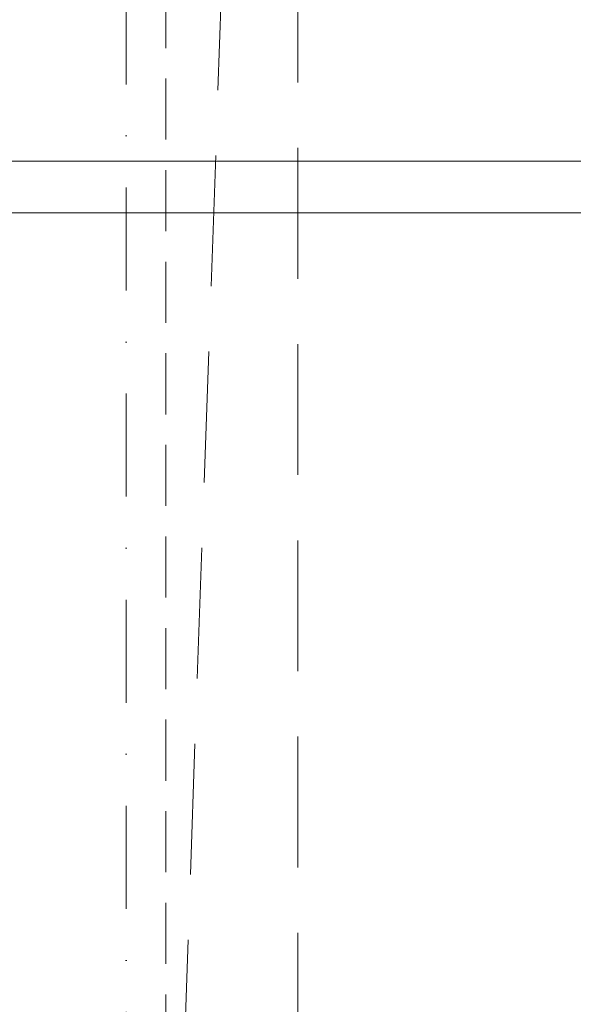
# Model space of a CAD drawing. Header units: millimetres. Extents: x 144573 to 336993, y 74252 to 247042.
# Tile 159 of 256: x 147506 to 148312, y 192465 to 193899. Entities that reach past the tile are written whole.
import ezdxf

# ---------------------------------------------------------------- set-up
doc = ezdxf.new("R2010")
doc.units = ezdxf.units.MM
doc.linetypes.add('CK_Čerchovaná 50', pattern=[6, 3, -1.5, 0, -1.5])
doc.linetypes.add('ČÁRKOVANÁ', pattern=[19.05, 12.7, -6.35])
doc.layers.add('NOVA', color=255, linetype='Continuous', lineweight=0)
doc.layers.add('TENKA', color=255, linetype='Continuous', lineweight=0)

msp = doc.modelspace()

# ---------------------------------------------------------------- linework, layer by layer
at = {"layer": 'NOVA', "linetype": 'ČÁRKOVANÁ', "ltscale": 15}
msp.add_line((147161.48, 175805.259), (147911.48, 197105.259), dxfattribs=at)
msp.add_lwpolyline([(154211.48, 175805.259), (147911.48, 175805.259), (147911.48, 197105.259), (154211.48, 197105.259)], dxfattribs=at)
at = {"layer": 'NOVA'}
for points in [[(147161.48, 193692.759), (150363.98, 193692.759)], [(147161.48, 193617.759), (150363.98, 193617.759)]]:
    msp.add_lwpolyline(points, close=True, dxfattribs=at)
at = {"layer": 'TENKA', "linetype": 'CK_Čerchovaná 50', "ltscale": 50}
msp.add_line((147661.48, 195755.259), (147661.48, 191555.259), dxfattribs=at)
at = {"layer": 'TENKA', "linetype": 'ČÁRKOVANÁ', "ltscale": 7}
msp.add_lwpolyline([(147718.98, 197855.259), (172861.48, 197855.259), (172861.48, 175055.259), (147718.98, 175055.259)], close=True, dxfattribs=at)

doc.saveas('drawing.dxf')
